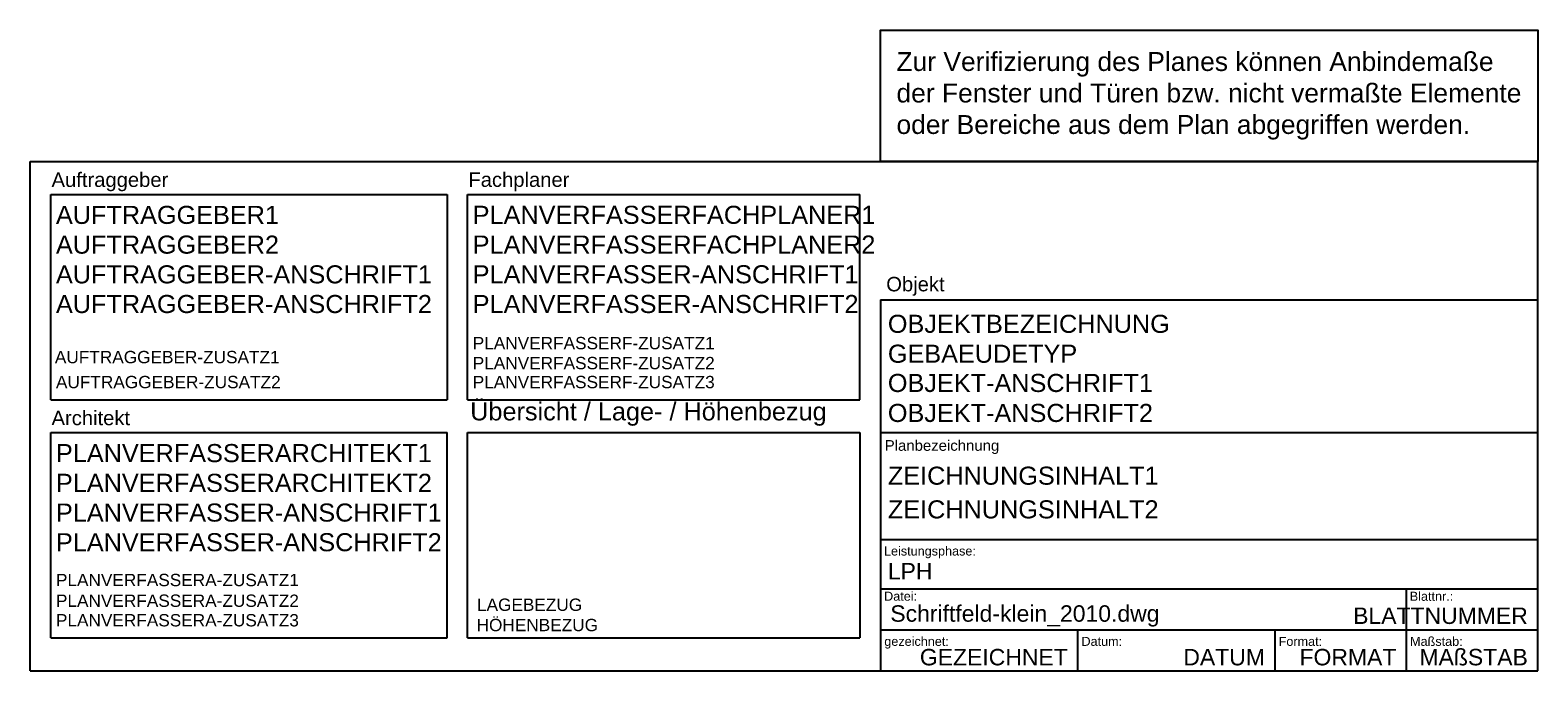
# Model space of a CAD drawing. Header units: metres. Extents: x -184 to 0, y 0 to 78.
import ezdxf
from ezdxf.enums import TextEntityAlignment as Align

# ---------------------------------------------------------------- set-up
doc = ezdxf.new("R2010")
doc.units = ezdxf.units.M
doc.styles.add('ARIAL', font='arial.ttf')

msp = doc.modelspace()

# ---------------------------------------------------------------- linework, layer by layer
for p, q in [((-183.5, 0), (-183.5, 62)), ((-183.5, 62), (0, 62)), ((0, 0), (0, 62)), ((-181, 33), (-181, 58)), ((-181, 58), (-132.76, 58)), ((-132.76, 58), (-132.76, 33)), ((-130.26, 58.01), (-82.5, 58.01)), ((-130.26, 33.01), (-130.26, 58.01)), ((-82.5, 33.01), (-82.5, 58.01)), ((-80, 45.17), (0, 45.17)), ((-80, 45.17), (-80, 16)), ((-181, 33), (-132.76, 33)), ((-130.26, 33.01), (-82.5, 33.01)), ((-181, 29), (-132.76, 29)), ((-181, 4), (-181, 29)), ((-132.76, 4), (-132.76, 29)), ((-130.26, 29), (-82.5, 29)), ((-130.26, 4), (-130.26, 29)), ((-82.5, 29), (-82.5, 4)), ((-80, 29), (0, 29)), ((-80, 16), (-80, 0)), ((-80, 16), (0, 16)), ((-79.98, 10), (0.02, 10)), ((-16, 10), (-16, 0)), ((-181, 4), (-132.76, 4)), ((-130.26, 4), (-82.5, 4)), ((-79.98, 5), (0.02, 5)), ((-56, 5), (-56, 0)), ((-32, 5), (-32, 0)), ((-183.5, 0), (0, 0))]:
    msp.add_line(p, q)
msp.add_lwpolyline([(0, 62), (-80, 62), (-80, 78), (0, 78)], close=True)

# ---------------------------------------------------------------- texts
at = {"insert": (-78.05, 75.33), "char_height": 2.3, "attachment_point": 1, "style": 'ARIAL'}
msp.add_mtext_dynamic_manual_height_columns('Zur Verifizierung des Planes können Anbindemaße \\Pder Fenster und Türen bzw. nicht vermaßte Elemente \\Poder Bereiche aus dem Plan abgegriffen werden.', width=107.5506, gutter_width=1.25, heights=[0], dxfattribs=at)
at = {"attachment_point": 1, "style": 'ARIAL'}
for s, insert, char_height, width in [(' Auftraggeber', (-181.58, 60.67), 1.76, 24.648), (' Fachplaner', (-130.84, 60.68), 1.76, 24.648), (' Objekt', (-79.98, 47.96), 1.76, 24.648), (' Übersicht / Lage- / Höhenbezug', (-130.79, 32.69), 2.2, 47.324), (' Architekt', (-181.58, 31.67), 1.76, 24.648), (' Planbezeichnung', (-79.98, 28.09), 1.3, 24.648), (' Leistungsphase:', (-80, 15.14), 1.1, 24), (' Datei:', (-79.98, 9.64), 1.1, 24), (' Blattnr.:', (-16, 9.63), 1.1, 15.896), (' gezeichnet:', (-79.96, 4.14), 1.1, 24), (' Datum:', (-55.96, 4.14), 1.1, 23.9812), (' Format:', (-31.96, 4.14), 1.1, 15.896), (' Maßstab:', (-15.96, 4.14), 1.1, 15.896)]:
    msp.add_mtext(s, dxfattribs=dict(at, insert=insert, char_height=char_height, width=width))
at = {"insert": (-78.8, 7.98), "char_height": 2, "attachment_point": 1, "style": 'ARIAL'}
msp.add_mtext('Schriftfeld-klein_2010.dwg', dxfattribs=at)
at = {"style": 'ARIAL'}
for tag, p, s, height in [('AUFTRAGGEBER1', (-180.36, 54.41), 'Stadt Leipzig', 2.2), ('PLANVERFASSERFACHPLANER1', (-129.63, 54.42), '', 2.2), ('AUFTRAGGEBER2', (-180.36, 50.79), 'Amt', 2.2), ('PLANVERFASSERFACHPLANER2', (-129.63, 50.8), '', 2.2), ('AUFTRAGGEBER-ANSCHRIFT1', (-180.36, 47.17), 'Straße Hausnummer', 2.2), ('PLANVERFASSER-ANSCHRIFT1', (-129.63, 47.18), 'Straße Hausnummer', 2.2), ('AUFTRAGGEBER-ANSCHRIFT2', (-180.36, 43.56), 'PLZ Ort', 2.2), ('PLANVERFASSER-ANSCHRIFT2', (-129.63, 43.56), 'PLZ Ort', 2.2), ('OBJEKTBEZEICHNUNG', (-79.1, 41.15), '', 2.2), ('PLANVERFASSERF-ZUSATZ1', (-129.63, 39.15), 'Tel.:', 1.5), ('AUFTRAGGEBER-ZUSATZ1', (-180.49, 37.45), 'Tel.:', 1.5), ('GEBAEUDETYP', (-79.1, 37.51), '', 2.2), ('PLANVERFASSERF-ZUSATZ2', (-129.63, 36.72), 'Fax.:', 1.5), ('AUFTRAGGEBER-ZUSATZ2', (-180.36, 34.41), 'Fax.:', 1.5), ('PLANVERFASSERF-ZUSATZ3', (-129.63, 34.41), 'Email:', 1.5), ('OBJEKT-ANSCHRIFT1', (-79.1, 33.95), 'Straße Hausnummer', 2.2), ('OBJEKT-ANSCHRIFT2', (-79.1, 30.3), 'PLZ Ort', 2.2), ('PLANVERFASSERARCHITEKT1', (-180.36, 25.41), '', 2.2), ('PLANVERFASSERARCHITEKT2', (-180.36, 21.79), '', 2.2), ('ZEICHNUNGSINHALT1', (-79.1, 22.66), '', 2.2), ('PLANVERFASSER-ANSCHRIFT1', (-180.36, 18.17), 'Straße Hausnummer', 2.2), ('ZEICHNUNGSINHALT2', (-79.1, 18.56), '', 2.2), ('PLANVERFASSER-ANSCHRIFT2', (-180.36, 14.56), 'PLZ Ort', 2.2), ('LPH', (-79.1, 11.13), 'Leistungsphase', 2), ('PLANVERFASSERA-ZUSATZ1', (-180.36, 10.31), 'Tel.:', 1.5), ('PLANVERFASSERA-ZUSATZ2', (-180.36, 7.79), 'Fax.:', 1.5), ('LAGEBEZUG', (-129.11, 7.3), 'Lagebezug:', 1.5), ('PLANVERFASSERA-ZUSATZ3', (-180.36, 5.41), 'Email:', 1.5), ('HÖHENBEZUG', (-129.16, 4.83), 'Höhenbezug:', 1.5)]:
    msp.add_attdef(tag, p, s, height=height, dxfattribs=at)
for tag, text, p in [('BLATTNUMMER', '', (-1.2, 5.71)), ('GEZEICHNET', 'Name', (-57.2, 0.67)), ('DATUM', 'tt.mm.jjjj', (-33.2, 0.67)), ('FORMAT', 'A3', (-17.2, 0.67)), ('MAßSTAB', '1 : 100', (-1.2, 0.67))]:
    msp.add_attdef(tag, text=text, height=2, dxfattribs=at).set_placement(p, align=Align.RIGHT)

doc.saveas('drawing.dxf')
